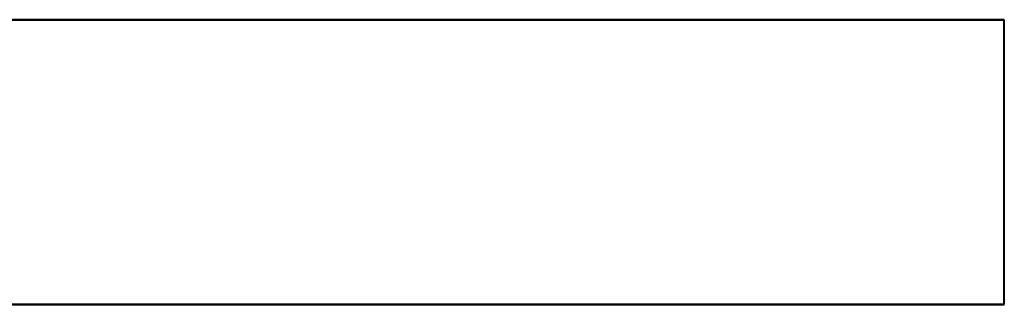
# Model space of a CAD drawing. Header units: millimetres. Extents: x -1087 to 1688, y -120 to 936.
# Tile 87 of 88: x 538 to 655, y 863 to 897. Entities that reach past the tile are written whole.
import ezdxf

# ---------------------------------------------------------------- set-up
doc = ezdxf.new("R2010")
doc.units = ezdxf.units.MM
doc.layers.add('A-GENM', color=13, linetype='Continuous', lineweight=40)

# ---------------------------------------------------------------- blocks, each defined once
blk = doc.blocks.new('Nexa Toit - 400-748087-Arrière')
at = {"layer": 'A-GENM'}
for p, q in [((-655, 897.37), (655, 897.37)), ((655, 897.37), (-655, 897.37)), ((655, 863.37), (655, 897.37)), ((655, 863.37), (655, 897.37)), ((-655, 863.37), (655, 863.37)), ((655, 863.37), (-655, 863.37))]:
    blk.add_line(p, q, dxfattribs=at)

msp = doc.modelspace()

# ---------------------------------------------------------------- block references
at = {"layer": 'A-GENM'}
msp.add_blockref('Nexa Toit - 400-748087-Arrière', (0, 0), dxfattribs=at)

doc.saveas('drawing.dxf')
